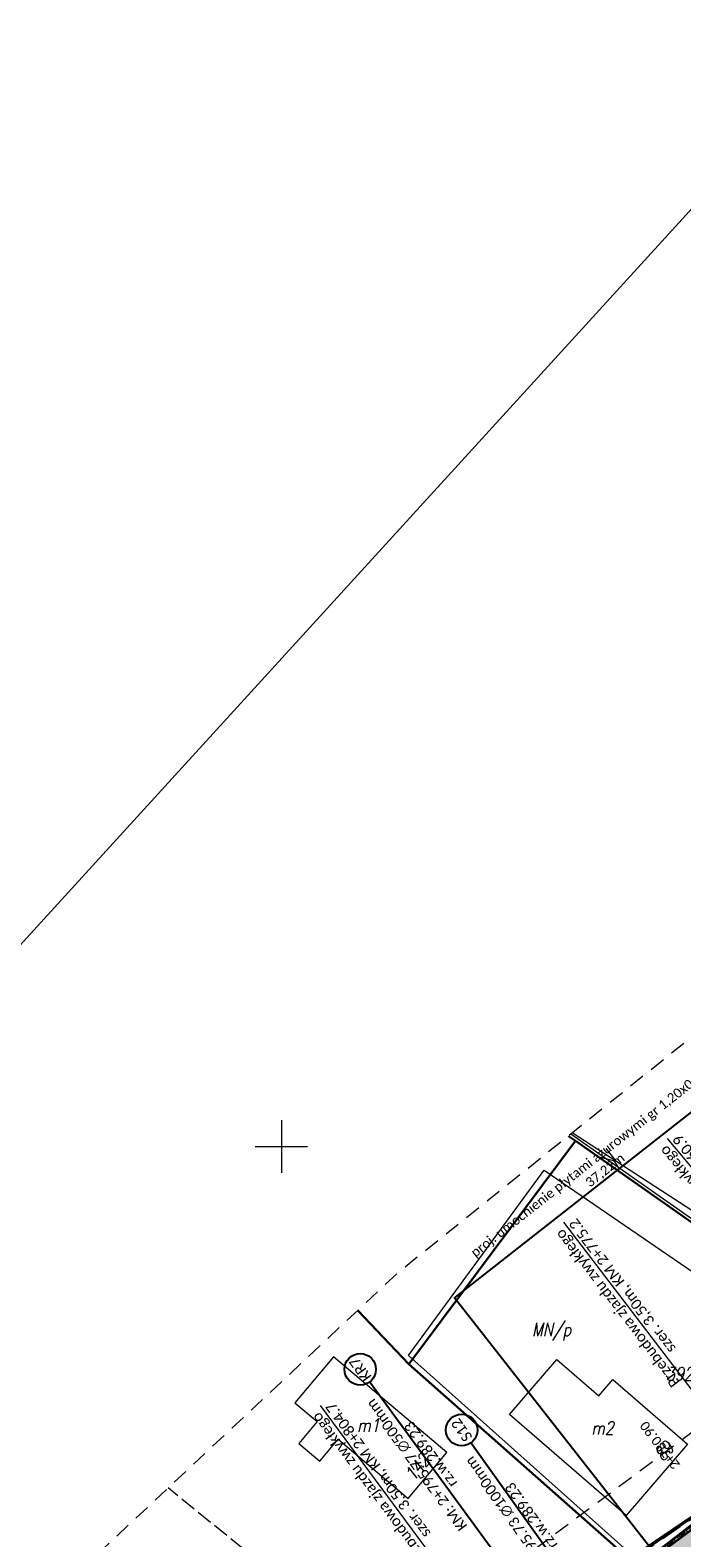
# Model space of a CAD drawing. Header units: metres. Extents: x -1 to 7476305, y 0 to 5497191.
# Tile 50 of 115: x 7475026 to 7475088, y 5496813 to 5496956. Entities that reach past the tile are written whole.
import ezdxf
from ezdxf.enums import TextEntityAlignment as Align

# ---------------------------------------------------------------- set-up
doc = ezdxf.new("R2010")
doc.units = ezdxf.units.M
for name, pattern in [('420-500', [1.5, 1, -0.5]), ('EGBK02-500', [2, 1.5, -0.5]), ('EGBO02-500', [2.5, 1.5, -1]), ('Krawedz', [0.75, 0.5, -0.25])]:
    doc.linetypes.add(name, pattern=pattern)
for name, color, linetype in [('C-DROGI-KORYTARZE', 7, 'Continuous'), ('C-DROGI-PRZEKROJE', 7, 'Continuous'), ('C-SIECI-STRUKTURY-ETYKIETY', 154, 'Continuous'), ('D_ naprawakonstrukcji', 7, 'Continuous'), ('D_Granice pasa drogowego', 30, '420-500'), ('D_Linia charakterystyczna', 10, 'Continuous'), ('D_wymiary', 7, 'Continuous')]:
    doc.layers.add(name, color=color, linetype=linetype)
for name, color, linetype, lineweight, true_color in [('EGBB01', 7, 'Continuous', 5, 0x0a0909), ('EGBD03', 7, 'Continuous', 5, 0x0a0909), ('EGBD03_11', 7, 'Continuous', 5, 0x0a0909), ('EGBK02', 7, 'Continuous', 5, 0x0a0909), ('EGBO02', 7, 'Continuous', 5, 0x0a0909), ('KTOK05_01', 7, 'Continuous', 5, 0x0a0909), ('RAMKA_DRUK', 7, 'Continuous', 5, 0x0a0909), ('RTPW01', 7, 'Continuous', 5, 0x0a0909), ('suepnn', 7, 'Continuous', 5, 0x0a0909), ('Warstwa 1', 7, 'Continuous', 5, 0x0a0909)]:
    doc.layers.add(name, color=color, linetype=linetype, lineweight=lineweight, true_color=true_color)
for name, color, linetype, lineweight in [('S-1_proj_obnizenia', 7, 'Krawedz', 30), ('S-1_proj_obrzeze', 11, 'Continuous', 30), ('S-5_opis_poprzeczka', 7, 'Continuous', 25)]:
    doc.layers.add(name, color=color, linetype=linetype, lineweight=lineweight)
doc.styles.add('! rom po 1.8mm', font='calibri.ttf', dxfattribs={"height": 0.9})
doc.styles.add('KAMIL', font='calibri.ttf', dxfattribs={"height": 0.75})
doc.styles.add('romans_pochyl', font='calibri.ttf', dxfattribs={"height": 0.75})
doc.styles.add('Style-ITALIC_1250', font='ITALIC_1250.shx')
doc.linetypes.add('KTOK05_01-500', pattern='A,3.75,[13,dgnlstyle-rozp_2015.shx,S=0.002778,R=0,X=0,Y=0],3.75', length=7.5)
doc.dimstyles.new('! 500', dxfattribs={"dimscale": 5, "dimtxt": 0.9, "dimasz": 0.18, "dimexe": 0.08, "dimexo": 0.04, "dimgap": 0.07, "dimtad": 1, "dimzin": 1, "dimtxsty": '! rom po 1.8mm', "dimcen": 0.09, "dimclrd": 256, "dimclre": 256, "dimclrt": 256, "dimazin": 1, "dimtfac": 1, "dimtix": 1, "dimtmove": 1, "dimatfit": 1, "dimfxl": 0.2, "dimlwd": -1, "dimlwe": -1, "dimarcsym": 0})

# ---------------------------------------------------------------- blocks, each defined once
blk = doc.blocks.new('*D89')
at = {"layer": 'D_wymiary', "transparency": 16777216}
for p, q in [((7475095.66, 5496858.54), (7475066.52, 5496835.68)), ((7475114.67, 5496834.45), (7475095.71, 5496858.63)), ((7475085.39, 5496811.48), (7475066.43, 5496835.65))]:
    blk.add_line(p, q, dxfattribs=at)
at = {"layer": 'D_wymiary', "lineweight": 30, "transparency": 16777216}
for points in [[(7475095.65, 5496858.55), (7475095.67, 5496858.53), (7475095.73, 5496858.59)], [(7475066.51, 5496835.69), (7475066.53, 5496835.67), (7475066.45, 5496835.62)]]:
    blk.add_solid(points, dxfattribs=at)
at = {"layer": 'Defpoints', "color": 0, "lineweight": 30, "transparency": 16777216}
for p in [(7475066.45, 5496835.62), (7475114.69, 5496834.43, 289.13), (7475085.4, 5496811.46, 289)]:
    blk.add_point(p, dxfattribs=at)
at = {"layer": 'D_wymiary', "lineweight": 30, "transparency": 16777216, "insert": (7475080.25, 5496848.19), "char_height": 0.9, "attachment_point": 5, "rotation": 38.1123, "style": '! rom po 1.8mm'}
blk.add_mtext('proj. umocnienie płytami ażurowymi gr 1,20x0,10m\\P 37,22m', dxfattribs=at)
blk = doc.blocks.new('MDCP_klauzula')
at = {"layer": 'EGBB01', "color": 252, "linetype": 'Continuous', "lineweight": 18, "flags": 128}
for points in [[(7475065.74, 5496820.9), (7475054.96, 5496830), (7475051.29, 5496825.65), (7475053.42, 5496823.85), (7475051.66, 5496821.77), (7475053.66, 5496820.08), (7475055.42, 5496822.17), (7475062.07, 5496816.55), (7475065.74, 5496820.9)], [(7475082.79, 5496814.94), (7475071.7, 5496824.53), (7475076.21, 5496829.75), (7475080.19, 5496826.31), (7475081.52, 5496827.85), (7475088.64, 5496821.7), (7475082.79, 5496814.94)]]:
    blk.add_lwpolyline(points, close=True, dxfattribs=at)
at = {"layer": 'EGBD03', "color": 96, "linetype": 'Continuous', "lineweight": 30}
for q in [(7475077.98, 5496850.54), (7475057.26, 5496834.42)]:
    blk.add_line((7475062.12, 5496829.31), q, dxfattribs=at)
at = {"layer": 'EGBD03', "color": 96, "linetype": 'Continuous', "lineweight": 30, "flags": 128}
for points in [[(7475137.15, 5496857.36), (7475126.38, 5496845.47), (7475108.2, 5496829.33), (7475077.98, 5496850.54)], [(7475077.98, 5496850.54), (7475077.3, 5496851)], [(7475108.2, 5496829.33), (7475097.01, 5496820.23), (7475083.19, 5496810.71), (7475062.12, 5496829.31)]]:
    blk.add_lwpolyline(points, dxfattribs=at)
at = {"layer": 'EGBK02', "color": 252, "linetype": 'EGBK02-500', "lineweight": 18}
blk.add_line((7475065.02, 5496796.65), (7475039.23, 5496817.54), dxfattribs=at)
at = {"layer": 'EGBO02', "color": 252, "linetype": 'EGBO02-500', "lineweight": 18, "flags": 128}
blk.add_lwpolyline([(7474841.22, 5496643), (7474887.13, 5496580.23), (7474952.72, 5496636.53), (7475011.49, 5496696.7), (7475042.45, 5496728.27), (7475075.82, 5496754.64), (7475151.98, 5496814.31), (7475207.79, 5496879.8), (7475244.47, 5496937.34), (7475261.93, 5496992.56), (7475290.27, 5497036.6), (7475361.87, 5497109.05), (7475312.93, 5497156.38), (7475281.54, 5497123.71), (7475238.61, 5497076.13), (7475203.1, 5497029.31), (7475176.13, 5496968.87), (7475152.28, 5496929.36), (7475127.02, 5496890.88), (7475061.02, 5496837.94), (7474956.29, 5496739.91), (7474841.22, 5496643)], close=True, dxfattribs=at)
blk.add_lwpolyline([(7474912.6, 5496658.95), (7474940.28, 5496686.46), (7474968.57, 5496715.77), (7474999.42, 5496746.26), (7475028.24, 5496772.67), (7475043.44, 5496787.33), (7475072.16, 5496810.29), (7475094.11, 5496826.62), (7475118.39, 5496845.32), (7475126.95, 5496853.28), (7475138.02, 5496865.45)], dxfattribs=at)
at = {"layer": 'KTOK05_01', "color": 252, "linetype": 'KTOK05_01-500', "lineweight": 18}
for p, q in [((7475092.78, 5496840.48), (7475077.53, 5496851.19)), ((7475083.74, 5496810.82), (7475062.11, 5496830.14))]:
    blk.add_line(p, q, dxfattribs=at)
at = {"layer": 'KTOK05_01', "color": 252, "linetype": 'KTOK05_01-500', "lineweight": 18, "flags": 128}
for points in [[(7475062.11, 5496830.14), (7475074.99, 5496847.76), (7475090.88, 5496836.9)], [(7475072.49, 5496803.58), (7475077.68, 5496807.2), (7475083.31, 5496811), (7475092.06, 5496816.91)]]:
    blk.add_lwpolyline(points, dxfattribs=at)
at = {"layer": 'RAMKA_DRUK', "color": 252, "linetype": 'Continuous', "lineweight": 18, "flags": 128}
blk.add_lwpolyline([(7475318.82, 5497191.06), (7474803.96, 5496626.71), (7474911.08, 5496528.99), (7475425.94, 5497093.33)], dxfattribs=at)
at = {"layer": 'suepnn', "color": 1, "linetype": 'Continuous', "lineweight": 13, "true_color": 0xfa0000, "flags": 128}
for points in [[(7475150.13, 5496888.61), (7475120.57, 5496853.41), (7475104.15, 5496834.14), (7475077.66, 5496851.29)], [(7475080.87, 5496849.81), (7475081.86, 5496848.57), (7475080.33, 5496848.97)]]:
    blk.add_lwpolyline(points, dxfattribs=at)
at = {"layer": 'Warstwa 1', "color": 252, "linetype": 'Continuous', "lineweight": 18}
for p, q in [((7475050, 5496852.5), (7475050, 5496847.5)), ((7475047.5, 5496850), (7475052.5, 5496850))]:
    blk.add_line(p, q, dxfattribs=at)
at = {"layer": 'EGBB01', "color": 252, "linetype": 'Continuous', "lineweight": 18, "style": 'Style-ITALIC_1250', "width": 0.8}
for s, p in [('m1', (7475058.28, 5496823.51)), ('m2', (7475080.55, 5496823.24))]:
    blk.add_text(s, height=1.25, dxfattribs=at).set_placement(p, align=Align.MIDDLE_CENTER)
for s, rotation, p in [('89', 49.1518, (7475086.88, 5496820.63)), ('142', 49.8479, (7475063.4, 5496819.09))]:
    blk.add_text(s, height=1.25, rotation=rotation, dxfattribs=at).set_placement(p, align=Align.CENTER)
at = {"layer": 'EGBD03', "color": 96, "linetype": 'Continuous', "lineweight": 30, "style": 'Style-ITALIC_1250', "width": 0.8}
blk.add_text('392/2', height=1.25, dxfattribs=at).set_placement((7475086.58, 5496827.77))
at = {"layer": 'EGBD03_11', "color": 252, "linetype": 'Continuous', "lineweight": 18, "style": 'Style-ITALIC_1250', "width": 0.8}
blk.add_text('MN/p', height=1.25, dxfattribs=at).set_placement((7475073.84, 5496831.98))
blk = doc.blocks.new('AeccTickCircle')
at = {"color": 0, "linetype": 'ByBlock', "lineweight": -2}
blk.add_circle((0, 0), 0.5, dxfattribs=at)

msp = doc.modelspace()

# ---------------------------------------------------------------- linework, layer by layer
at = {"layer": 'D_ naprawakonstrukcji', "color": 18, "lineweight": 30, "true_color": 0x000000, "flags": 128}
msp.add_lwpolyline([(7475207.108, 5496966.534), (7475200.594, 5496952.761), (7475195.041, 5496942.357), (7475186.706, 5496926.741), (7475181.863, 5496917.665), (7475180.812, 5496915.697), (7475174.258, 5496906.159), (7475161.354, 5496887.311), (7475156.287, 5496881.059), (7475137.148, 5496857.357), (7475129.378, 5496848.794), (7475126.377, 5496845.473), (7475122.357, 5496841.906), (7475113.346, 5496833.897), (7475108.201, 5496829.327), (7475103.572, 5496825.562), (7475101.251, 5496823.675), (7475097.151, 5496820.343), (7475092.412, 5496817.061), (7475083.189, 5496810.712)], dxfattribs=at)
at = {"layer": 'D_Granice pasa drogowego', "lineweight": 50, "ltscale": 2, "flags": 128}
msp.add_lwpolyline([(7474871.194, 5496602.021), (7474875.844, 5496605.985), (7474886.51, 5496614.328), (7474893.187, 5496619.551), (7474906.364, 5496629.859), (7474908.002, 5496630.38), (7474914.804, 5496638.74), (7474928.905, 5496651.777), (7474946.406, 5496669.552), (7474957.321, 5496680.639), (7474994.148, 5496718.045), (7475014.642, 5496738.841), (7475028.014, 5496750.844), (7475033.755, 5496755.998), (7475037.841, 5496759.479), (7475046.672, 5496767.002), (7475050.423, 5496770.198), (7475056.626, 5496775.2), (7475065.197, 5496781.478), (7475069.506, 5496784.668), (7475083.953, 5496795.64), (7475091.313, 5496801.229), (7475097.69, 5496806.073), (7475103.398, 5496810.407), (7475110.576, 5496816.081), (7475114.68, 5496819.326), (7475120.064, 5496824.042), (7475130.991, 5496833.37), (7475144.36, 5496846.35), (7475159.914, 5496864.742), (7475165.321, 5496871.433), (7475168.549, 5496875.377), (7475175.09, 5496884.328), (7475189.457, 5496903.989), (7475193.179, 5496911.075), (7475198.108, 5496920.456), (7475202.904, 5496929.586), (7475209.984, 5496944.676), (7475224.229, 5496974.661), (7475228.871, 5496985.456), (7475234.774, 5496999.181), (7475235.211, 5497000), (7475244.883, 5497018.143), (7475247.158, 5497021.622), (7475253.509, 5497032.362), (7475263.655, 5497046.357), (7475275.03, 5497059.7), (7475278.404, 5497063.267), (7475280.249, 5497065.127), (7475283.737, 5497068.192), (7475289.77, 5497074.68), (7475292.049, 5497076.649), (7475298.288, 5497082.039), (7475318.081, 5497097.784), (7475318.6, 5497101.12), (7475308.342, 5497109.277), (7475299.764, 5497105.915), (7475300.031, 5497102.685), (7475290.434, 5497094.878), (7475285.765, 5497091.08), (7475277.631, 5497083.259), (7475263.588, 5497069.572), (7475259.571, 5497065.54), (7475255.16, 5497060.7), (7475248.447, 5497051.193), (7475241.071, 5497040.575), (7475236.851, 5497034.5), (7475232.87, 5497026.192), (7475228.603, 5497017.286), (7475222.129, 5497003.773), (7475221.6, 5497002.67), (7475223.058, 5497002.07), (7475222.491, 5496999.056), (7475222.104, 5496998.239), (7475217.488, 5496988.479), (7475214.662, 5496982.503), (7475211.997, 5496976.871), (7475210.402, 5496973.497), (7475207.108, 5496966.534), (7475200.594, 5496952.761), (7475195.041, 5496942.357), (7475186.706, 5496926.741), (7475181.863, 5496917.665), (7475180.812, 5496915.697), (7475174.258, 5496906.159), (7475161.354, 5496887.311), (7475156.287, 5496881.059), (7475137.148, 5496857.357), (7475129.378, 5496848.794), (7475126.377, 5496845.473), (7475122.357, 5496841.906), (7475113.346, 5496833.897), (7475108.201, 5496829.327), (7475103.572, 5496825.562), (7475101.251, 5496823.675), (7475097.151, 5496820.343), (7475092.412, 5496817.061), (7475083.189, 5496810.712), (7475063.35, 5496796.429), (7475055.25, 5496790.597), (7475035.25, 5496773.04), (7475032.26, 5496770.67), (7475010.572, 5496750.962), (7475002.025, 5496743.149), (7474993.311, 5496735.182), (7474991.33, 5496733.29), (7474987.11, 5496729.262), (7474981.728, 5496724.125), (7474978.688, 5496721.224), (7474975.041, 5496717.744), (7474967.615, 5496710.352), (7474955.357, 5496698.026), (7474948.808, 5496691.442), (7474943.173, 5496685.776), (7474941.426, 5496684.019), (7474940.056, 5496682.642), (7474939.655, 5496682.287), (7474931.483, 5496675.053), (7474923.147, 5496667.674), (7474919.881, 5496664.783), (7474908.976, 5496655.13), (7474905.9, 5496652.407), (7474901.86, 5496653.48)], dxfattribs=at)

# ---------------------------------------------------------------- dimensions: what is measured, and where the dimension line sits
at = {"layer": 'D_wymiary', "color": 18, "lineweight": 30, "true_color": 0x000000}
dim = msp.add_aligned_dim(p1=(7475114.687, 5496834.433, 289.125), p2=(7475085.404, 5496811.462, 289), distance=-30.708, text='proj. umocnienie płytami ażurowymi gr 1,20x0,10m\\P <>m', dimstyle='! 500', override={"dimscale": 0.5}, dxfattribs=at)
dim.commit()
dim.dimension.update_dxf_attribs({"geometry": '*D89', "text_midpoint": (7475080.246, 5496848.188)})

# ---------------------------------------------------------------- next in the draw order: block references
at = {"layer": 'RTPW01', "color": 18, "lineweight": 30, "true_color": 0x000000}
msp.add_blockref('MDCP_klauzula', (0, 0), dxfattribs=at)

# ---------------------------------------------------------------- next in the draw order: hatches: boundary and pattern name
at = {"layer": 'C-DROGI-KORYTARZE', "linetype": 'Continuous', "lineweight": -3, "true_color": 0xfeeab9}
msp.add_hatch(color=254, dxfattribs=at).paths.add_polyline_path([(7475094.634, 5496815.958), (7475094.22, 5496815.636), (7475091.825, 5496813.733), (7475086.635, 5496809.87), (7475085.724, 5496811.062), (7475090.914, 5496814.925), (7475093.309, 5496816.828), (7475093.723, 5496817.15), (7475094.634, 5496815.958)], flags=0)
at = {"layer": 'C-DROGI-PRZEKROJE', "linetype": 'Continuous', "lineweight": 15}
h = msp.add_hatch(dxfattribs=at)
h.set_pattern_fill('AR-HBONE', color=12, scale=0.002, style=0)
h.set_pattern_definition([(45, (7475093.68043, 5496817.20566), (0, 0.287368), [0.6096, -0.2032]), (135, (7475093.82412, 5496817.34934), (3e-17, 0.287368), [0.6096, -0.2032])])
h.paths.add_polyline_path([(7475093.68, 5496817.206), (7475093.267, 5496816.883), (7475090.872, 5496814.98), (7475085.681, 5496811.118), (7475085.51, 5496811.341), (7475090.627, 5496815.301), (7475093.013, 5496817.215), (7475093.434, 5496817.528), (7475093.68, 5496817.206)], flags=0)

# ---------------------------------------------------------------- next in the draw order: linework, layer by layer
at = {"layer": 'C-DROGI-PRZEKROJE', "color": 10, "linetype": 'Continuous', "lineweight": 15, "ltscale": 0.3}
for points in [[(7475093.434, 5496817.528, 288.85), (7475093.013, 5496817.215, 288.86), (7475090.627, 5496815.301, 288.908), (7475085.51, 5496811.341, 289.016)], [(7475093.723, 5496817.15, 289.246), (7475093.309, 5496816.828, 289.268), (7475090.914, 5496814.925, 289.301), (7475085.724, 5496811.062, 289.287)], [(7475090.714, 5496815.148, 289.271), (7475084.623, 5496810.615, 289.288)]]:
    msp.add_polyline3d(points, dxfattribs=at)
at = {"layer": 'C-SIECI-STRUKTURY-ETYKIETY', "color": 154, "linetype": 'Continuous', "lineweight": -3}
for p, q in [((7475070.208, 5496811.485, 289.234), (7475058.386, 5496827.617, 289.234)), ((7475079.674, 5496805.569, 289.232), (7475068.028, 5496821.829, 289.232))]:
    msp.add_line(p, q, dxfattribs=at)
at = {"layer": 'D_Linia charakterystyczna', "color": 10, "linetype": 'Continuous', "lineweight": 30, "ltscale": 0.1}
msp.add_polyline3d([(7475205.074, 5496962.233, 0), (7475200.594, 5496952.761, -0.223), (7475195.041, 5496942.357, 0.028), (7475186.706, 5496926.741, 0.079), (7475181.863, 5496917.665, -288.346), (7475180.812, 5496915.697, 0.421), (7475174.258, 5496906.159, 0.226), (7475161.354, 5496887.311, -288.346), (7475156.287, 5496881.059, 0.266), (7475140.822, 5496861.979, 0.309), (7475137.148, 5496857.357, -288.346), (7475126.377, 5496845.473, -288.346), (7475122.357, 5496841.906, 0.363), (7475113.346, 5496833.897, 0.549), (7475108.201, 5496829.327, 0.697), (7475103.572, 5496825.562, 0), (7475100.138, 5496822.77, 0), (7475097.152, 5496820.343, 0), (7475092.412, 5496817.061, 0.504), (7475083.189, 5496810.712, 0.69)], dxfattribs=at)
at = {"layer": 'D_Linia charakterystyczna', "color": 10, "linetype": 'Continuous', "lineweight": -3, "ltscale": 0.1}
msp.add_polyline3d([(7475092.412, 5496817.061, 288.851), (7475083.189, 5496810.712, 289.036)], dxfattribs=at)
at = {"layer": 'D_Linia charakterystyczna', "color": 212, "linetype": 'Continuous', "lineweight": 40, "true_color": 0xd200d2}
msp.add_polyline3d([(7475083.189, 5496810.712, 289.036), (7475092.412, 5496817.061, 288.851)], dxfattribs=at)
at = {"layer": 'S-1_proj_obnizenia', "color": 7, "linetype": 'Continuous', "lineweight": 18}
for p, q in [((7475107.604, 5496825.858), (7475086.719, 5496850.759)), ((7475096.603, 5496816.978), (7475076.871, 5496842.802)), ((7475073.078, 5496799.28), (7475053.726, 5496825.391))]:
    msp.add_line(p, q, dxfattribs=at)
at = {"layer": 'S-1_proj_obrzeze', "color": 250, "linetype": 'Continuous', "lineweight": 15}
for points in [[(7475093.674, 5496817.214, 289.246), (7475093.261, 5496816.891, 289.268), (7475090.866, 5496814.988, 289.301), (7475085.675, 5496811.126, 289.287)], [(7475093.723, 5496817.15, 289.246), (7475093.309, 5496816.828, 289.268), (7475090.914, 5496814.925, 289.301), (7475085.724, 5496811.062, 289.287)]]:
    msp.add_polyline3d(points, dxfattribs=at)

# ---------------------------------------------------------------- next in the draw order: block references
at = {"layer": 'C-SIECI-STRUKTURY-ETYKIETY', "color": 154, "linetype": 'Continuous', "lineweight": -3, "xscale": 3, "yscale": 3, "zscale": 3}
for p, rotation in [((7475057.5, 5496828.826, 289.234), 126.2353634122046), ((7475067.154, 5496823.048, 289.232), 125.6119220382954)]:
    msp.add_blockref('AeccTickCircle', p, dxfattribs=dict(at, rotation=rotation))

# ---------------------------------------------------------------- next in the draw order: texts
at = {"layer": 'C-SIECI-STRUKTURY-ETYKIETY', "color": 154, "linetype": 'Continuous', "lineweight": -3, "char_height": 1, "style": 'KAMIL'}
for s, insert, attachment_point, rotation in [('KR7', (7475057.5, 5496828.826, 289.234), 5, 126.23536), ('KM: 2+795.77{\\fCalibri|b0|i0|c238|p34; }∅{\\fCalibri|b0|i0|c238|p34;500mm}\\Prz.{\\fCalibri|b0|i0|c238|p34;w}.289.23', (7475064.614, 5496821.022, 289.234), 8, 126.23536), ('S12', (7475067.154, 5496823.048, 289.232), 5, 125.61192), ('KM: 2+795.73{\\fCalibri|b0|i0|c238|p34; }∅{\\fCalibri|b0|i0|c238|p34;1000mm}\\Prz.{\\fCalibri|b0|i0|c238|p34;w}.289.23', (7475074.183, 5496815.167, 289.232), 8, 125.61192)]:
    msp.add_mtext(s, dxfattribs=dict(at, insert=insert, attachment_point=attachment_point, rotation=rotation))
at = {"layer": 'S-1_proj_obnizenia', "color": 7, "linetype": 'Continuous', "lineweight": 30, "char_height": 1, "attachment_point": 6, "style": 'KAMIL'}
for s, insert, rotation in [('{\\C256;Przebudowa \\fCalibri|b0|i0|c238|p34;zjazdu zwykłego\\P\\fCalibri|b0|i0|c0|p34; szer. 3,50m, KM 2+760.9}', (7475086.96, 5496850.472), 129.98592), ('{\\C256;Przebudowa \\fCalibri|b0|i0|c238|p34;zjazdu zwykłego\\P\\fCalibri|b0|i0|c0|p34; szer. 3,50m, KM 2+775.2}', (7475077.098, 5496842.504), 127.38316), ('{\\C256;Przebudowa \\fCalibri|b0|i0|c238|p34;zjazdu zwykłego\\P\\fCalibri|b0|i0|c0|p34; szer. 3,50m, KM 2+804.7}', (7475053.95, 5496825.089), 126.54426)]:
    msp.add_mtext(s, dxfattribs=dict(at, insert=insert, rotation=rotation))
at = {"layer": 'S-5_opis_poprzeczka', "color": 7, "linetype": 'Continuous', "lineweight": 25, "insert": (7475084.756, 5496823.987), "char_height": 0.9, "attachment_point": 9, "rotation": 127.38316, "style": 'romans_pochyl'}
msp.add_mtext('{\\fCalibri|b0|i0|c238|p34;\\C256;2+780.90}', dxfattribs=at)

doc.saveas('drawing.dxf')
